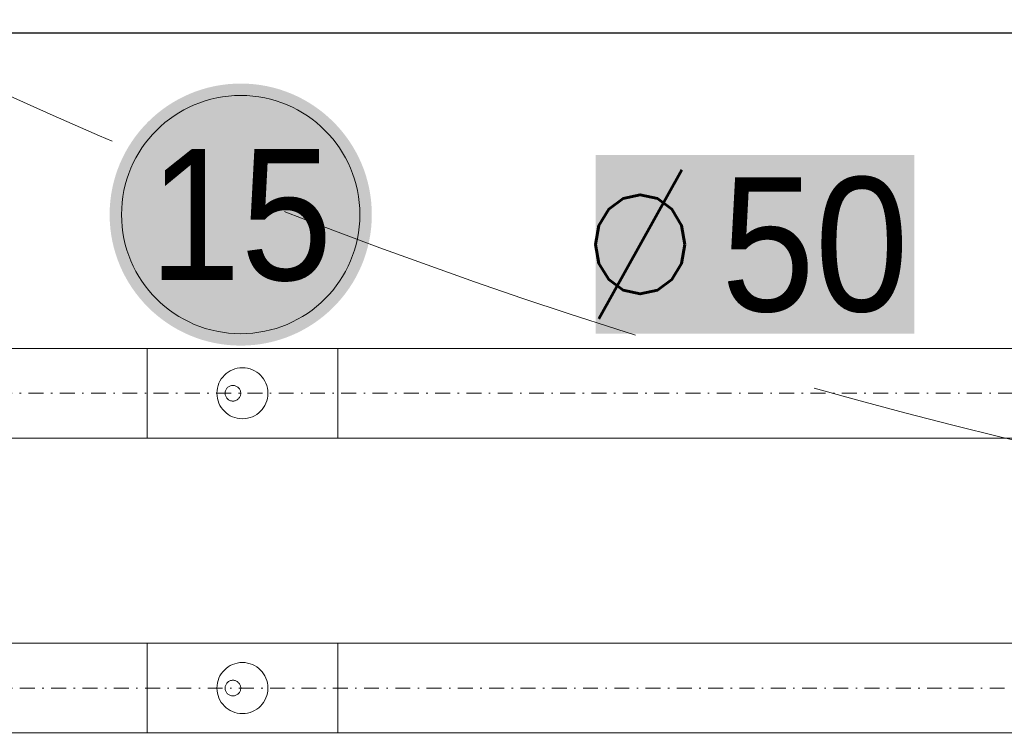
# Model space of a CAD drawing. Header units: millimetres. Extents: x -368 to 1732, y 4913 to 6398.
# Tile 9 of 24: x 846 to 912, y 5846 to 5894. Entities that reach past the tile are written whole.
import ezdxf
from ezdxf.enums import TextEntityAlignment as Align
from ezdxf.lldxf.tags import DXFTag

# ---------------------------------------------------------------- set-up
doc = ezdxf.new("R2010")
doc.units = ezdxf.units.MM
for name, pattern in [('ACAD_ISO08W100', [36, 24, -3, 6, -3]), ('DASHDOT2', [0.5, 0.25, -0.125, 0, -0.125]), ('DASHED', [0.75, 0.5, -0.25])]:
    doc.linetypes.add(name, pattern=pattern)
doc.layers.add('-- Budynek', color=7, linetype='Continuous')
for name, color, linetype, lineweight in [('-- CO_opis', 11, 'Continuous', 0), ('-- CO_p', 51, 'Continuous', 9), ('-- CO_rury', 11, 'Continuous', 9), ('-- CO_z', 51, 'Continuous', 9), ('PRZERYWANA', 50, 'DASHED', 15)]:
    doc.layers.add(name, color=color, linetype=linetype, lineweight=lineweight)
doc.styles.add('A', font='arial.ttf', dxfattribs={"width": 0.9})
doc.styles.add('R', font='romans.shx')
tags = doc.linetypes.add('DASH', pattern=[15, 10, -5]).pattern_tags.tags
tags[6:7] = [DXFTag(74, 4), DXFTag(75, 0), DXFTag(340, '0'), DXFTag(46, 0.0), DXFTag(50, 0.0), DXFTag(44, 0.0), DXFTag(45, 0.0)]
tags[4:5] = [DXFTag(74, 4), DXFTag(75, 0), DXFTag(340, '0'), DXFTag(46, 0.0), DXFTag(50, 0.0), DXFTag(44, 0.0), DXFTag(45, 0.0)]

# ---------------------------------------------------------------- blocks, each defined once
blk = doc.blocks.new('-- fi_średnica_k')
blk.add_hatch(color=251).paths.add_polyline_path([(21.4, 32), (-21.4, 32), (-21.4, 8), (21.4, 8)])
at = {"insert": (-6.84, 20), "char_height": 20, "width": 56.2905, "attachment_point": 6, "style": 'R'}
blk.add_mtext('{\\C11;%%C}', dxfattribs=at)
at = {"color": 7, "style": 'A', "width": 0.9, "flags": 12}
blk.add_attdef('SR', text='', height=18, dxfattribs=at).set_placement((8.03, 20), align=Align.MIDDLE_CENTER)
blk = doc.blocks.new('*U806')
at = {"color": 0, "ltscale": 10}
for p, q in [((5341.97, 30.15), (7072.13, 30.15)), ((5341.97, -30.15), (7072.13, -30.15))]:
    blk.add_line(p, q, dxfattribs=at)
at = {"color": 50, "linetype": 'DASHDOT2', "ltscale": 40}
blk.add_line((5341.97, 0), (7072.13, 0), dxfattribs=at)
blk = doc.blocks.new('*U807')
at = {"color": 0, "ltscale": 10}
for p, q in [((5924.25, 30.15), (7072.13, 30.15)), ((5924.25, -30.15), (7072.13, -30.15))]:
    blk.add_line(p, q, dxfattribs=at)
at = {"color": 50, "linetype": 'DASHDOT2', "ltscale": 40}
blk.add_line((5924.25, 0), (7072.13, 0), dxfattribs=at)
blk = doc.blocks.new('-- NR_22')
h = blk.add_hatch(color=251)
edge = h.paths.add_edge_path()
edge.add_arc((0, 30), 22, 0, 360)
at = {"color": 50}
blk.add_circle((0, 30), 20, dxfattribs=at)
at = {"style": 'A', "width": 0.9, "flags": 12}
blk.add_attdef('22', text='', height=22, dxfattribs=at).set_placement((0, 30, 0.11), align=Align.MIDDLE_CENTER)

msp = doc.modelspace()

# ---------------------------------------------------------------- linework, layer by layer
at = {"layer": '-- Budynek', "color": 50, "linetype": 'DASH'}
msp.add_lwpolyline([(801.948, 5893.499), (1184.697, 5893.499), (1184.697, 5789.616)], dxfattribs=at)
at = {"layer": '-- CO_rury', "linetype": 'ACAD_ISO08W100', "ltscale": 20}
for points in [[(867.631, 5866.283), (854.831, 5866.283), (854.831, 5872.313), (867.631, 5872.313)], [(867.631, 5846.484), (854.831, 5846.484), (854.831, 5852.514), (867.631, 5852.514)]]:
    msp.add_lwpolyline(points, close=True, dxfattribs=at)
for centre in [(861.231, 5869.298, 0.002), (861.231, 5849.499, 0.002)]:
    msp.add_circle(centre, 1.715, dxfattribs=at)
at = {"layer": '-- CO_rury', "color": 11, "linetype": 'ACAD_ISO08W100', "ltscale": 20}
for centre in [(860.592, 5869.298, 0.002), (860.592, 5849.499, 0.002)]:
    msp.add_circle(centre, 0.524, dxfattribs=at)
at = {"layer": 'PRZERYWANA', "ltscale": 50}
msp.add_arc((1001.234, 6233.302), 377.59, 237.31603, 302.68397, dxfattribs=at)

# ---------------------------------------------------------------- block references
at = {"layer": '-- CO_opis'}
ref = msp.add_blockref('-- NR_22', (861.115, 5869.298, 0.002), dxfattribs=dict(at, xscale=-0.4, yscale=0.4, zscale=0.001))
ref.add_attrib('22', '15', dxfattribs={"layer": '0', "height": 8.8, "style": 'A', "width": 0.9}).set_placement((861.115, 5881.298, 0.002), align=Align.MIDDLE_CENTER)
at = {"layer": '-- CO_opis', "lineweight": 0}
ref = msp.add_blockref('-- fi_średnica_k', (895.642, 5869.298, 0.001), dxfattribs=dict(at, xscale=0.5, yscale=0.5))
ref.add_attrib('SR', '50', dxfattribs={"layer": '0', "color": 7, "height": 9, "style": 'A', "width": 0.9}).set_placement((899.656, 5879.305, 0.001), align=Align.MIDDLE_CENTER)
at = {"layer": '-- CO_p', "linetype": 'ACAD_ISO08W100', "ltscale": 20, "xscale": -0.1, "yscale": 0.1, "zscale": 0.1}
msp.add_blockref('*U807', (1513.794, 5869.298), dxfattribs=at)
at = {"layer": '-- CO_z', "linetype": 'ACAD_ISO08W100', "ltscale": 20, "xscale": -0.1, "yscale": 0.1, "zscale": 0.1}
msp.add_blockref('*U806', (1513.794, 5849.499), dxfattribs=at)

doc.saveas('drawing.dxf')
